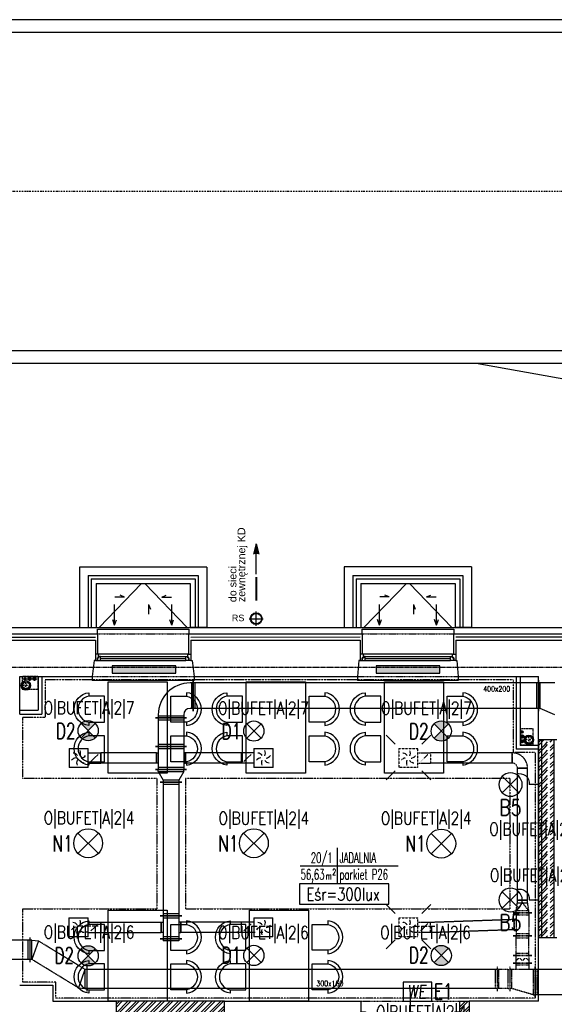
# Model space of a CAD drawing. Header units: inches. Extents: x -281236 to -70395, y 38777 to 102341.
# Tile 100 of 244: x -141611 to -140771, y 51077 to 52624. Entities that reach past the tile are written whole.
import ezdxf
from ezdxf.enums import TextEntityAlignment as Align

# ---------------------------------------------------------------- set-up
doc = ezdxf.new("R2010")
doc.units = ezdxf.units.IN
doc.header["$MEASUREMENT"] = 0
for name, pattern in [('00-inst$0$DASHDOT', [1, 0.5, -0.25, 0, -0.25]), ('CENTER', [2, 1.25, -0.25, 0.25, -0.25]), ('DASHDOT', [1, 0.5, -0.25, 0, -0.25]), ('DASHED', [0.75, 0.5, -0.25]), ('DASHED2', [0.375, 0.25, -0.125]), ('DIVIDE', [31.75, 12.7, -6.35, 0, -6.35, 0, -6.35])]:
    doc.linetypes.add(name, pattern=pattern)
doc.layers.get('0').update_dxf_attribs({"color": 101})
for name, color, linetype in [('Cieniutko', 8, 'Continuous'), ('cokół_widok', 255, 'Continuous'), ('Drz---drzwi', 5, 'Continuous'), ('E-80', 6, 'Continuous'), ('E-90', 6, 'Continuous'), ('E-OPIS-POM', 6, 'Continuous'), ('E35', 6, 'Continuous'), ('E50', 3, 'Continuous'), ('Ele-balustrada', 64, 'Continuous'), ('FLUID-N17-50-ARRGR', 7, 'Continuous'), ('Ins-kan', 54, 'Continuous'), ('Ins-went', 141, 'Continuous'), ('Ins-went-opis', 141, 'Continuous'), ('Ins-wod', 152, 'Continuous'), ('Ins-wod-opis', 155, 'Continuous'), ('Mkd-odpływy', 7, 'Continuous'), ('Okn---okna', 5, 'Continuous'), ('Os-osie glowne', 8, 'CENTER'), ('piony_K_nr', 240, 'Continuous'), ('Pzt-chodniki', 8, 'Continuous'), ('Pzt-drogi-hatch', 253, 'Continuous'), ('Pzt-uksztaltowanie terenu', 7, 'Continuous'), ('Sc-cegla pelna', 32, 'Continuous'), ('Sc-cegla pelna-hatch', 8, 'Continuous'), ('Sc-cegla pustak', 42, 'Continuous'), ('Sc-gazobeton', 45, 'Continuous'), ('Sc-gazobeton-hatch', 8, 'Continuous'), ('Sc-gk', 120, 'Continuous'), ('Sc-izolacja term-obrys', 132, 'Continuous'), ('Sc-izolacja term-styropian', 151, 'STYROPIAN-KA'), ('Sc-nadproza kon', 5, 'DASHED2'), ('studzienki_widok', 52, 'Continuous'), ('Suf-widok', 8, 'Continuous'), ('W-idok', 9, 'Continuous'), ('W-otwor-strop', 126, 'Continuous'), ('Wyp-grzejniki', 56, 'Continuous'), ('Wyp-meble', 155, 'Continuous')]:
    doc.layers.add(name, color=color, linetype=linetype)
doc.styles.add('FDBES', font='simplex.shx')
doc.styles.add('KA wymiar', font='romans.shx', dxfattribs={"width": 0.6})
doc.styles.add('ROMANS', font='romans', dxfattribs={"width": 0.85})
doc.styles.add('tab-bud$0$ROMANS', font='romans', dxfattribs={"width": 0.7})
doc.styles.add('TYTUL2', font='ARIAL.TTF')
doc.linetypes.add('BATTING', pattern='A,0.0001,-0.1,[134,ltypeshp.shx,S=0.1,R=0,X=-0.1,Y=0],-0.2,[134,ltypeshp.shx,S=0.1,R=180,X=0.1,Y=0],-0.1', length=0.4001)
doc.linetypes.add('STYROPIAN-KA', pattern='A,0.0001,-0.1,[135,ltypeshp.shx,S=0.1,R=0,X=-0.1,Y=0],0,[135,ltypeshp.shx,S=0.1,R=180,X=0.1,Y=0],-0.1', length=0.2001)
doc.dimstyles.new('FDBES', dxfattribs={"dimscale": 50, "dimtxt": 4, "dimasz": 2.5, "dimexe": 0.8, "dimexo": 2, "dimgap": 1, "dimtad": 1, "dimdsep": 46, "dimtxsty": 'FDBES', "dimcen": 2.5, "dimclrd": 4, "dimclre": 5, "dimadec": 0, "dimazin": 0, "dimtfac": 1, "dimtmove": 0, "dimatfit": 3, "dimfxl": 0, "dimarcsym": 0})
pattern_1 = [(45, (0, 0), (-6.6291261, 6.6291261), []), (45, (4.419, 0), (-6.6291261, 6.6291261), [])]

# ---------------------------------------------------------------- blocks, each defined once
blk = doc.blocks.new('W029')
for points in [[(-53.8, 76.9), (-59, 76.9, -0.895014), (-7.4, 76.9), (-13, 76.9, 0.825539), (-53.7, 76.9), (-53.7, 52.3), (-13, 52.3), (-13, 76.9)], [(8.4, 76.9), (3.1, 76.9, -0.895014), (54.7, 76.9), (49.2, 76.9, 0.825539), (8.4, 76.9), (8.4, 52.3), (49.2, 52.3), (49.2, 76.9)], [(-53.8, -76.9), (-59, -76.9, 0.895014), (-7.4, -76.9), (-13, -76.9, -0.825539), (-53.7, -76.9), (-53.7, -52.3), (-13, -52.3), (-13, -76.9)], [(8.4, -76.9), (3.1, -76.9, 0.895014), (54.7, -76.9), (49.2, -76.9, -0.825539), (8.4, -76.9), (8.4, -52.3), (49.2, -52.3), (49.2, -76.9)]]:
    blk.add_lwpolyline(points, format="xyb")
at = {"linetype": 'Continuous'}
blk.add_lwpolyline([(-71.5, 46.4), (71.5, 46.4), (71.5, -46.4), (-71.5, -46.4), (-71.5, 46.4)], dxfattribs=at)
blk = doc.blocks.new('pow')
for p, q in [((0, 0.523), (0, -0.523)), ((-1.075, 0), (1.78, 0))]:
    blk.add_line(p, q)
at = {"style": 'KA wymiar', "width": 0.6}
for s, height, p in [('m', 0.21, (-0.333, -0.401)), ('2', 0.18, (-0.139, -0.27))]:
    blk.add_text(s, height=height, dxfattribs=at).set_placement(p)
for tag, p in [('01', (-0.131, 0.084)), ('000.00', (-0.364, -0.401))]:
    blk.add_attdef(tag, text='', height=0.3, dxfattribs=at).set_placement(p, align=Align.RIGHT)
for tag, p in [('POMIESZCZENIE', (0.071, 0.084)), ('POSADZKA', (0.071, -0.401))]:
    blk.add_attdef(tag, p, '', height=0.3, dxfattribs=at)
blk = doc.blocks.new('we')
at = {"layer": 'E35', "ltscale": 0.2}
blk.add_lwpolyline([(45, 30), (0, 30), (0, 0), (45, 0)], close=True, dxfattribs=at)
at = {"layer": 'E35', "ltscale": 0.2, "style": 'ROMANS', "oblique": 5, "width": 0.8}
blk.add_text('WE', height=20, dxfattribs=at).set_placement((21.4, 15), align=Align.MIDDLE_CENTER)
blk = doc.blocks.new('E_WYPUSTL')
at = {"layer": 'E35'}
for p, q in [((0, 0), (0.13, 0)), ((0.271, -0.115), (0.501, 0.115)), ((0.271, 0.115), (0.501, -0.115))]:
    blk.add_line(p, q, dxfattribs=at)
blk.add_circle((0.386, 0), 0.162, dxfattribs=at)
blk.add_arc((0.258, 0.022), 0.13, 67.6831, 189.6652, dxfattribs=at)
blk = doc.blocks.new('_DKGJHF')
at = {"ltscale": 7}
for p, q in [((-21.1, -77), (35.9, -77)), ((-5, -145.5), (-105, -145.5)), ((-5, -147.5), (-105, -147.5))]:
    blk.add_line(p, q, dxfattribs=at)
for points in [[(5, -7.5), (5, 0), (-5, 0), (-5, -7.5)], [(5, -155), (5, -147.5), (-5, -147.5), (-5, -155)]]:
    blk.add_lwpolyline(points, close=True, dxfattribs=at)
for points in [[(-45, -7.5), (-5, -7.5)], [(-5, -147.5), (-5, -7.5)]]:
    blk.add_lwpolyline(points, dxfattribs=at)
for centre, radius, start, end in [((-5, -7.5), 40, 180, 270), ((-5, -147.5), 100, 90, 180)]:
    blk.add_arc(centre, radius, start, end)
blk = doc.blocks.new('rura_spustowa')
at = {"layer": 'Ins-wod', "linetype": 'Continuous'}
for p, q in [((-11.2, 0), (11.2, 0)), ((0, -11.2), (0, 11.2))]:
    blk.add_line(p, q, dxfattribs=at)
at = {"layer": 'Ins-wod', "linetype": 'Continuous', "ltscale": 25}
for radius in [9.25, 8.25]:
    blk.add_circle((0, 0), radius, dxfattribs=at)
blk = doc.blocks.new('ramiak_okna')
at = {"layer": 'Okn---okna'}
for p, q in [((145, 10), (5, 10)), ((8, 6), (142, 6)), ((8, 3), (142, 3)), ((8, 0), (142, 0))]:
    blk.add_line(p, q, dxfattribs=at)
for points in [[(5, 10), (0, 10), (0, 0), (3, 0), (3, 4), (5, 4)], [(8, 6), (5, 6), (5, 4), (3, 4), (3, 0), (5, 0), (8, 0)], [(142, 6), (145, 6), (145, 4), (147, 4), (147, 0), (145, 0), (142, 0)], [(145, 10), (150, 10), (150, 0), (147, 0), (147, 4), (145, 4)]]:
    blk.add_lwpolyline(points, close=True, dxfattribs=at)
blk = doc.blocks.new('grzejnik_100')
at = {"layer": 'Wyp-grzejniki'}
h = blk.add_hatch(dxfattribs=at)
h.set_pattern_fill('DOTS', color=256, scale=0.5, style=0)
h.set_pattern_definition([(0, (-77492.90915, 37823.9399), (0.396875, 0.79375), [0, -0.79375])])
h.paths.add_polyline_path([(0, -100), (12, -100), (12, 0), (0, 0)])
blk.add_lwpolyline([(12, 0), (0, 0), (0, -100), (12, -100)], close=True, dxfattribs=at)
blk = doc.blocks.new('0630_STRZAŁKA')
at = {"ltscale": 0.5}
for points in [[(0, 0), (-3, -8.6)], [(0, 0), (0, -32.4)], [(0, 0), (3, -8.6)]]:
    blk.add_lwpolyline(points, dxfattribs=at)
blk = doc.blocks.new('studzienka_widok')
at = {"layer": 'Ele-balustrada'}
for p, q in [((13.5, -186.5), (13.5, -13.5)), ((13.5, -13.5), (95, -13.5)), ((18.5, -181.5), (18.5, -18.5)), ((18.5, -18.5), (95, -18.5)), ((18.5, -181.5), (95, -181.5)), ((13.5, -186.5), (95, -186.5))]:
    blk.add_line(p, q, dxfattribs=at)
at = {"layer": 'studzienki_widok'}
for p, q in [((0, 0), (0, -200)), ((0, 0), (95, 0)), ((95, 0), (95, -26)), ((26, -174), (26, -26)), ((26, -26), (95, -26)), ((26, -174), (95, -174)), ((95, -200), (95, -174)), ((0, -200), (26, -200)), ((0, -200), (95, -200))]:
    blk.add_line(p, q, dxfattribs=at)
blk = doc.blocks.new('_gslkflhklgj')
at = {"linetype": '00-inst$0$DASHDOT', "ltscale": 5}
for p, q in [((7.5, 0), (-7.5, 0)), ((0, -7.5), (0, 7.5))]:
    blk.add_line(p, q, dxfattribs=at)
for radius in [7.5, 5.5]:
    blk.add_circle((0, 0), radius)
blk = doc.blocks.new('pion_woda')
at = {"layer": 'Ins-wod'}
for p, q in [((3, 0), (-3, 0)), ((0, 3), (0, -3))]:
    blk.add_line(p, q, dxfattribs=at)
for radius in [2.55, 2]:
    blk.add_circle((0, 0), radius, dxfattribs=at)
blk = doc.blocks.new('pion_mały')
at = {"layer": 'Ins-wod'}
for p, q in [((0, 2.1), (0, -2.1)), ((2.1, 0), (-2.1, 0))]:
    blk.add_line(p, q, dxfattribs=at)
for radius in [1.79, 1.4]:
    blk.add_circle((0, 0), radius, dxfattribs=at)
blk = doc.blocks.new('WW_piony')
for name, p in [('pion_mały', (0, 0)), ('pion_woda', (7.2, 0.1)), ('pion_woda', (14.9, 0.1))]:
    blk.add_blockref(name, p)
blk = doc.blocks.new('_vxkdjhgkljhkgjhk')
for q in [(14, 6), (30.2, 0)]:
    blk.add_line((0, 0), q)

msp = doc.modelspace()

# ---------------------------------------------------------------- hatches: boundary and pattern name
at = {"layer": 'E35'}
h = msp.add_hatch(color=256, dxfattribs=at)
edge = h.paths.add_edge_path()
edge.add_arc((-141503.8, 51506.73), 15.88, 225, 315)
edge.add_line((-141492.57, 51495.51), (-141503.8, 51506.73))
edge.add_line((-141503.8, 51506.73), (-141515.02, 51495.51))
edge = h.paths.add_edge_path()
edge.add_arc((-141503.8, 51506.73), 15.88, 45, 135)
edge.add_line((-141515.02, 51517.96), (-141503.8, 51506.73))
edge.add_line((-141503.8, 51506.73), (-141492.57, 51517.96))
h = msp.add_hatch(color=256, dxfattribs=at)
edge = h.paths.add_edge_path()
edge.add_arc((-140949.06, 51506.16), 15.88, 225, 315)
edge.add_line((-140937.83, 51494.93), (-140949.06, 51506.16))
edge.add_line((-140949.06, 51506.16), (-140960.29, 51494.93))
edge = h.paths.add_edge_path()
edge.add_arc((-140949.06, 51506.16), 15.88, 45, 135)
edge.add_line((-140960.29, 51517.39), (-140949.06, 51506.16))
edge.add_line((-140949.06, 51506.16), (-140937.83, 51517.39))
h = msp.add_hatch(color=256, dxfattribs=at)
edge = h.paths.add_edge_path()
edge.add_arc((-141503.8, 51153.03), 15.88, 225, 315)
edge.add_line((-141492.57, 51141.8), (-141503.8, 51153.03))
edge.add_line((-141503.8, 51153.03), (-141515.02, 51141.8))
edge = h.paths.add_edge_path()
edge.add_arc((-141503.8, 51153.03), 15.88, 45, 135)
edge.add_line((-141515.02, 51164.25), (-141503.8, 51153.03))
edge.add_line((-141503.8, 51153.03), (-141492.57, 51164.25))
h = msp.add_hatch(color=256, dxfattribs=at)
edge = h.paths.add_edge_path()
edge.add_arc((-140949.06, 51153.6), 15.88, 225, 315)
edge.add_line((-140937.83, 51142.37), (-140949.06, 51153.6))
edge.add_line((-140949.06, 51153.6), (-140960.29, 51142.37))
edge = h.paths.add_edge_path()
edge.add_arc((-140949.06, 51153.6), 15.88, 45, 135)
edge.add_line((-140960.29, 51164.83), (-140949.06, 51153.6))
edge.add_line((-140949.06, 51153.6), (-140937.83, 51164.83))
at = {"layer": 'Ins-wod'}
msp.add_hatch(color=256, dxfattribs=at).paths.add_polyline_path([(-141235.52, 51784.05), (-141243.86, 51784.05), (-141239.69, 51800.09)])
at = {"layer": 'Sc-cegla pelna-hatch'}
h = msp.add_hatch(dxfattribs=at)
h.set_pattern_fill('ANSI32', color=256, scale=25, style=0)
h.paths.add_polyline_path([(-141289.4, 51056.7), (-141459.4, 51056.7), (-141459.4, 51029.75), (-141444.74, 51029.75), (-141444.74, 51017.77), (-141459.4, 51017.77), (-141459.4, 50991.7), (-141416.08, 50991.7), (-141416.08, 51018.67), (-141379.5, 51018.67), (-141379.5, 50991.7), (-141289.4, 50991.7)])
h.paths.add_polyline_path([(-141289.4, 51081.7), (-141459.4, 51081.7), (-141459.4, 51056.7), (-141289.4, 51056.7)])
h = msp.add_hatch(dxfattribs=at)
h.set_pattern_fill('ANSI32', color=256, scale=25, style=0)
h.paths.add_polyline_path([(-140905.4, 51056.7), (-140920.4, 51056.7), (-140920.4, 51036.7), (-140905.4, 51036.7)])
h.paths.add_polyline_path([(-140905.4, 51081.7), (-140920.4, 51081.7), (-140920.4, 51056.7), (-140905.4, 51056.7)])
at = {"layer": 'Sc-gazobeton-hatch'}
h = msp.add_hatch(dxfattribs=at)
h.set_pattern_fill('ANSI32', color=256, style=0)
h.set_pattern_definition(pattern_1)
h.paths.add_polyline_path([(-140785.92, 51492.7), (-140796.4, 51492.7), (-140796.4, 51181.7), (-140796.4, 51181.7), (-140796.4, 51181.7), (-140785.92, 51181.7)])
h = msp.add_hatch(dxfattribs=at)
h.set_pattern_fill('ANSI32', color=256, style=0)
h.set_pattern_definition(pattern_1)
h.paths.add_polyline_path([(-140781.92, 51492.7), (-140785.92, 51492.7), (-140785.92, 51181.7), (-140781.92, 51181.7)])
h.paths.add_polyline_path([(-140772.4, 51181.7), (-140772.4, 51492.7), (-140777.92, 51492.7), (-140777.92, 51181.7)])

# ---------------------------------------------------------------- linework, layer by layer
at = {"color": 1, "linetype": 'Continuous', "lineweight": -2}
for p, q in [((-141338.64, 51537.2), (-141338.64, 51586.2)), ((-141349.14, 51526.7), (-141398.14, 51526.7)), ((-141350.64, 51471.8), (-141350.64, 51455.8))]:
    msp.add_line(p, q, dxfattribs=at)
at = {"color": 4, "linetype": 'Continuous'}
for p, q in [((-140799.44, 51581.7), (-140799.44, 51541.7)), ((-140796.44, 51586.2), (-140796.44, 51537.2))]:
    msp.add_line(p, q, dxfattribs=at)
at = {"color": 4, "linetype": 'DASHED'}
for p, q in [((-140975.72, 51463.8), (-140981.37, 51458.14)), ((-140975.72, 51463.8), (-140981.37, 51458.14)), ((-140975.72, 51463.8), (-140970.06, 51469.45)), ((-140975.72, 51463.8), (-140970.06, 51469.45)), ((-140975.72, 51197.94), (-140970.06, 51203.6))]:
    msp.add_line(p, q, dxfattribs=at)
at = {"color": 4, "linetype": 'Continuous'}
for points in [[(-140975.72, 51463.55, 0.5, 0.5, 1), (-140975.72, 51464.05, 0.5, 0.5, 1)], [(-140975.72, 51463.55, 0.5, 0.5, 1), (-140975.72, 51464.05, 0.5, 0.5, 1)], [(-140975.72, 51197.69, 0.5, 0.5, 1), (-140975.72, 51198.19, 0.5, 0.5, 1)]]:
    msp.add_lwpolyline(points, format="xyseb", close=True, dxfattribs=at)
at = {"color": 4, "linetype": 'DASHED'}
for centre, start, end in [((-141003.46, 51453.55), 98.19859, 141.80141), ((-141003.46, 51453.55), 98.19859, 141.80141), ((-141010.96, 51461.05), 38.19859, 81.80141), ((-141010.96, 51461.05), 38.19859, 81.80141), ((-141008.22, 51471.3), 338.19859, 21.80141), ((-141008.22, 51471.3), 338.19859, 21.80141), ((-140997.97, 51474.04), 278.19859, 321.80141), ((-140997.97, 51474.04), 278.19859, 321.80141), ((-140993.22, 51456.3), 158.19859, 201.80141), ((-140993.22, 51456.3), 158.19859, 201.80141), ((-140990.47, 51466.54), 218.19859, 261.80141), ((-140990.47, 51466.54), 218.19859, 261.80141), ((-141010.96, 51195.19), 38.19859, 81.80141), ((-141008.22, 51205.44), 338.19859, 21.80141), ((-141003.46, 51187.69), 98.19859, 141.80141), ((-140993.22, 51190.44), 158.19859, 201.80141)]:
    msp.add_arc(centre, 10.61, start, end, dxfattribs=at)
at = {"layer": 'Cieniutko', "linetype": 'Continuous'}
for p, q in [((-141486.57, 51668.82), (-141419.9, 51737.89)), ((-141414.9, 51737.89), (-141348.23, 51668.82)), ((-141070.57, 51668.87), (-141003.9, 51737.94)), ((-140998.9, 51737.94), (-140932.23, 51668.87))]:
    msp.add_line(p, q, dxfattribs=at)
at = {"layer": 'cokół_widok'}
msp.add_line((-142818.93, 51668.7), (-139989.5, 51668.69), dxfattribs=at)
at = {"layer": 'E35'}
for p, q in [((-141515.02, 51517.96), (-141492.57, 51495.51)), ((-141515.02, 51495.51), (-141492.57, 51517.96)), ((-141254.7, 51517.36), (-141232.25, 51494.91)), ((-141254.7, 51494.91), (-141232.25, 51517.36)), ((-140960.29, 51517.39), (-140937.83, 51494.93)), ((-140960.29, 51494.93), (-140937.83, 51517.39)), ((-141487.76, 51345.92), (-141519.84, 51313.84)), ((-141487.76, 51313.84), (-141519.84, 51345.92)), ((-141259.51, 51345.92), (-141227.44, 51313.84)), ((-141259.51, 51313.84), (-141227.44, 51345.92)), ((-140933.02, 51345.32), (-140965.1, 51313.25)), ((-140933.02, 51313.25), (-140965.1, 51345.32)), ((-141515.02, 51141.8), (-141492.57, 51164.25)), ((-141515.02, 51164.25), (-141492.57, 51141.8)), ((-141254.7, 51142.4), (-141232.25, 51164.85)), ((-141254.7, 51164.85), (-141232.25, 51142.4)), ((-140960.29, 51142.37), (-140937.83, 51164.83)), ((-140960.29, 51164.83), (-140937.83, 51142.37))]:
    msp.add_line(p, q, dxfattribs=at)
at = {"layer": 'E35', "linetype": 'Continuous', "ltscale": 0.3}
msp.add_lwpolyline([(-141171.8, 51233.96), (-141031.46, 51233.96), (-141031.46, 51266.24), (-141171.8, 51266.24)], close=True, dxfattribs=at)
at = {"layer": 'E35'}
for centre, radius in [((-141503.8, 51506.73), 15.88), ((-141243.47, 51506.14), 15.88), ((-140949.06, 51506.16), 15.88), ((-141503.8, 51329.88), 22.68), ((-141243.47, 51329.88), 22.68), ((-140949.06, 51329.28), 22.68), ((-141503.8, 51153.03), 15.88), ((-141243.47, 51153.62), 15.88), ((-140949.06, 51153.6), 15.88)]:
    msp.add_circle(centre, radius, dxfattribs=at)
at = {"layer": 'Ins-went'}
for p, q in [((-141338.64, 51581.7), (-141343.64, 51581.7)), ((-141341.64, 51581.7), (-141341.64, 51541.7)), ((-141338.64, 51586.2), (-141338.64, 51537.2)), ((-140796.44, 51581.7), (-141338.64, 51581.7)), ((-141335.64, 51541.7), (-141335.64, 51581.7)), ((-140796.44, 51537.2), (-140796.44, 51586.2)), ((-140793.44, 51581.7), (-140796.44, 51581.7)), ((-140793.44, 51541.7), (-140793.44, 51581.7)), ((-140770.44, 51581.7), (-140793.44, 51581.7)), ((-141338.64, 51541.7), (-141343.64, 51541.7)), ((-140796.44, 51541.7), (-141338.64, 51541.7)), ((-140793.44, 51541.7), (-140796.44, 51541.7)), ((-140770.44, 51531.7), (-140793.44, 51541.7)), ((-141398.14, 51526.7), (-141349.14, 51526.7)), ((-141393.64, 51531.7), (-141393.64, 51526.7)), ((-141353.64, 51529.7), (-141393.64, 51529.7)), ((-141393.64, 51526.7), (-141393.64, 51481.8)), ((-141353.64, 51531.7), (-141353.64, 51526.7)), ((-141353.64, 51526.7), (-141353.64, 51481.8)), ((-141393.64, 51523.7), (-141353.64, 51523.7)), ((-141349.14, 51481.8), (-141398.14, 51481.8)), ((-141398.14, 51481.8), (-141349.14, 51481.8)), ((-141353.64, 51484.8), (-141393.64, 51484.8)), ((-141393.64, 51481.8), (-141393.64, 51445.8)), ((-141353.64, 51481.8), (-141353.64, 51445.8)), ((-141533.89, 51478.89, 2890), (-141533.89, 51448.89, 2890)), ((-141533.89, 51478.89, 2890), (-141503.89, 51478.89, 2890)), ((-141503.89, 51448.89, 2890), (-141503.89, 51478.89, 2890)), ((-141503.89, 51471.89, 2890), (-141483.89, 51471.89, 2890)), ((-141493.89, 51463.89, 2890), (-141499.55, 51458.24, 2890)), ((-141493.89, 51463.89, 2890), (-141488.24, 51469.55, 2890)), ((-141483.89, 51455.89), (-141483.89, 51471.89)), ((-141483.89, 51471.89, 2890), (-141483.89, 51455.89, 2890)), ((-141396.64, 51455.8), (-141396.64, 51471.8)), ((-141396.64, 51471.8), (-141393.64, 51471.8)), ((-141396.64, 51471.8), (-141396.64, 51455.8)), ((-141393.64, 51478.8), (-141353.64, 51478.8)), ((-141350.64, 51471.8), (-141353.64, 51471.8)), ((-141350.64, 51455.8), (-141350.64, 51471.8)), ((-141263.38, 51471.89), (-141263.38, 51455.89)), ((-141243.38, 51471.89, 2890), (-141263.38, 51471.89, 2890)), ((-141253.38, 51463.89, 2890), (-141259.03, 51458.24, 2890)), ((-141253.38, 51463.89, 2890), (-141247.72, 51469.55, 2890)), ((-141243.38, 51478.89, 2890), (-141213.38, 51478.89, 2890)), ((-141243.38, 51478.89, 2890), (-141243.38, 51448.89, 2890)), ((-141213.38, 51448.89, 2890), (-141213.38, 51478.89, 2890)), ((-141503.89, 51448.89, 2890), (-141533.89, 51448.89, 2890)), ((-141503.89, 51455.89, 2890), (-141483.89, 51455.89, 2890)), ((-141393.64, 51455.8), (-141396.64, 51455.8)), ((-141353.64, 51448.8), (-141393.64, 51448.8)), ((-141353.64, 51455.8), (-141350.64, 51455.8)), ((-141243.38, 51455.89, 2890), (-141263.38, 51455.89, 2890)), ((-141213.38, 51448.89, 2890), (-141243.38, 51448.89, 2890)), ((-141349.14, 51445.8), (-141398.14, 51445.8)), ((-141398.14, 51445.8), (-141349.14, 51445.8)), ((-141393.64, 51442.8), (-141393.64, 51445.8)), ((-141393.64, 51442.8), (-141353.64, 51442.8)), ((-141393.64, 51442.8), (-141386.14, 51428.8)), ((-141353.64, 51442.8), (-141361.14, 51428.8)), ((-141353.64, 51442.8), (-141353.64, 51445.8)), ((-141356.64, 51425.8), (-141390.64, 51425.8)), ((-141390.64, 51425.8), (-141356.64, 51425.8)), ((-141361.14, 51428.8), (-141386.14, 51428.8)), ((-141386.14, 51428.8), (-141386.14, 51425.8)), ((-141386.14, 51425.8), (-141386.14, 51215.74)), ((-141386.14, 51422.8), (-141361.14, 51422.8)), ((-141361.14, 51428.8), (-141361.14, 51425.8)), ((-141361.14, 51425.8), (-141361.14, 51215.74)), ((-141361.14, 51218.74), (-141386.14, 51218.74)), ((-141533.94, 51212.69), (-141533.94, 51182.69)), ((-141533.94, 51212.69), (-141503.94, 51212.69)), ((-141503.94, 51182.69), (-141503.94, 51212.69)), ((-141503.94, 51205.69), (-141483.94, 51205.69)), ((-141493.94, 51197.69), (-141488.28, 51203.35)), ((-141483.94, 51189.69), (-141483.94, 51205.69)), ((-141483.94, 51205.69), (-141483.94, 51189.69)), ((-141356.64, 51215.74), (-141390.64, 51215.74)), ((-141390.64, 51215.74), (-141356.64, 51215.74)), ((-141389.14, 51189.74), (-141389.14, 51205.74)), ((-141389.14, 51205.74), (-141386.14, 51205.74)), ((-141389.14, 51205.74), (-141389.14, 51189.74)), ((-141386.14, 51215.74), (-141386.14, 51179.74)), ((-141386.14, 51212.74), (-141361.14, 51212.74)), ((-141361.14, 51215.74), (-141361.14, 51179.74)), ((-141358.14, 51205.74), (-141361.14, 51205.74)), ((-141358.14, 51205.74), (-141358.14, 51189.74)), ((-141358.14, 51189.74), (-141358.14, 51205.74)), ((-141263.43, 51205.69), (-141263.43, 51189.69)), ((-141263.43, 51205.69), (-141263.43, 51189.69)), ((-141243.43, 51205.69, 2890), (-141263.43, 51205.69, 2890)), ((-141253.43, 51197.69, 2890), (-141247.77, 51203.35, 2890)), ((-141243.43, 51212.69, 2890), (-141213.43, 51212.69, 2890)), ((-141243.43, 51212.69, 2890), (-141243.43, 51182.69, 2890)), ((-141213.43, 51182.69, 2890), (-141213.43, 51212.69, 2890)), ((-141503.94, 51189.69), (-141483.94, 51189.69)), ((-141493.94, 51197.69), (-141499.6, 51192.03)), ((-141386.14, 51189.74), (-141389.14, 51189.74)), ((-141361.14, 51189.74), (-141358.14, 51189.74)), ((-141243.43, 51189.69, 2890), (-141263.43, 51189.69, 2890)), ((-141253.43, 51197.69, 2890), (-141259.08, 51192.03, 2890)), ((-141598.43, 51177.41), (-141598.43, 51147.41)), ((-141595.43, 51181.91), (-141595.43, 51142.91)), ((-141592.43, 51147.41), (-141592.43, 51177.41)), ((-141592.43, 51177.41), (-141582.07, 51176.37)), ((-141582.07, 51176.37), (-141592.43, 51147.41)), ((-141503.94, 51182.69), (-141533.94, 51182.69)), ((-141356.64, 51179.74), (-141390.64, 51179.74)), ((-141390.64, 51179.74), (-141356.64, 51179.74)), ((-141361.14, 51182.74), (-141386.14, 51182.74)), ((-141386.14, 51179.74), (-141386.14, 51176.74)), ((-141361.14, 51176.74), (-141386.14, 51176.74)), ((-141361.14, 51179.74), (-141361.14, 51176.74)), ((-141213.43, 51182.69, 2890), (-141243.43, 51182.69, 2890)), ((-141508.83, 51131.7), (-141519.19, 51102.74)), ((-141508.83, 51131.7), (-141508.83, 51101.7)), ((-141505.83, 51136.2), (-141505.83, 51097.2)), ((-141519.19, 51102.74), (-141508.83, 51101.7))]:
    msp.add_line(p, q, dxfattribs=at)
at = {"layer": 'Ins-went', "linetype": 'DASHED', "ltscale": 0.3}
for p, q in [((-141015.72, 51478.8), (-141015.72, 51448.8)), ((-141015.72, 51478.8), (-140985.72, 51478.8)), ((-140985.72, 51448.8), (-140985.72, 51478.8)), ((-140965.72, 51471.8), (-140965.72, 51455.8)), ((-140985.72, 51448.8), (-141015.72, 51448.8)), ((-141015.72, 51212.94), (-141015.72, 51182.94)), ((-141015.72, 51212.94), (-140985.72, 51212.94)), ((-140985.72, 51182.94), (-140985.72, 51212.94)), ((-140965.72, 51189.94), (-140965.72, 51205.94)), ((-140985.72, 51182.94), (-141015.72, 51182.94))]:
    msp.add_line(p, q, dxfattribs=at)
at = {"layer": 'Ins-went', "linetype": 'DASHED', "ltscale": 0.4}
for p, q in [((-140985.72, 51471.8), (-140965.72, 51471.8)), ((-140985.72, 51471.8), (-140965.72, 51471.8)), ((-140837.4, 51471.8), (-140837.4, 51455.8)), ((-140985.72, 51455.8), (-140965.72, 51455.8)), ((-140985.72, 51455.8), (-140965.72, 51455.8)), ((-140829.4, 51447.8), (-140813.4, 51447.8)), ((-140813.4, 51447.8), (-140829.4, 51447.8)), ((-140829.4, 51447.8), (-140813.4, 51447.8)), ((-140831.4, 51223.5), (-140829.4, 51236.5)), ((-140831.4, 51223.5), (-140821.4, 51236.5)), ((-140813.4, 51240.5), (-140829.4, 51240.5)), ((-140829.4, 51240.5), (-140813.4, 51240.5)), ((-140829.4, 51236.5), (-140829.4, 51240.5)), ((-140813.4, 51240.5), (-140829.4, 51240.5)), ((-140829.4, 51236.5), (-140813.4, 51236.5)), ((-140811.4, 51223.5), (-140821.4, 51236.5)), ((-140813.4, 51236.5), (-140813.4, 51240.5)), ((-140811.4, 51223.5), (-140813.4, 51236.5)), ((-140835.9, 51220.5), (-140806.9, 51220.5)), ((-140806.9, 51220.5), (-140835.9, 51220.5)), ((-140811.4, 51223.5), (-140831.4, 51223.5)), ((-140831.4, 51220.5), (-140831.4, 51223.5)), ((-140831.4, 51220.5), (-140831.4, 51184.5)), ((-140831.4, 51217.5), (-140811.4, 51217.5)), ((-140811.4, 51220.5), (-140811.4, 51223.5)), ((-140811.4, 51220.5), (-140811.4, 51184.5)), ((-140985.72, 51205.94), (-140965.72, 51205.94)), ((-140834.4, 51194.5), (-140834.4, 51210.5)), ((-140831.4, 51210.5), (-140834.4, 51210.5)), ((-140834.4, 51210.5), (-140834.4, 51194.5)), ((-140985.72, 51189.94), (-140965.72, 51189.94)), ((-140975.72, 51197.94), (-140981.37, 51192.28)), ((-140834.4, 51194.5), (-140831.4, 51194.5)), ((-140811.4, 51187.5), (-140831.4, 51187.5)), ((-140835.9, 51184.5), (-140806.9, 51184.5)), ((-140806.9, 51184.5), (-140835.9, 51184.5)), ((-140831.4, 51153.7), (-140831.4, 51184.5)), ((-140831.4, 51181.5), (-140811.4, 51181.5)), ((-140811.4, 51153.7), (-140811.4, 51184.5)), ((-140811.4, 51156.7), (-140831.4, 51156.7)), ((-140835.9, 51153.7), (-140806.9, 51153.7)), ((-140806.9, 51153.7), (-140835.9, 51153.7)), ((-140835.9, 51141.7), (-140806.9, 51141.7)), ((-140806.9, 51141.7), (-140835.9, 51141.7)), ((-140831.4, 51141.7), (-140831.4, 51153.7)), ((-140831.4, 51131.7), (-140831.4, 51141.7)), ((-140831.4, 51138.7), (-140811.4, 51138.7)), ((-140828.9, 51147.7), (-140830.67, 51145.93)), ((-140828.9, 51147.7), (-140827.13, 51149.46)), ((-140823.9, 51147.7), (-140825.67, 51149.46)), ((-140823.9, 51147.7), (-140822.13, 51145.93)), ((-140818.9, 51147.7), (-140820.67, 51145.93)), ((-140818.9, 51147.7), (-140817.13, 51149.46)), ((-140813.9, 51147.7), (-140815.67, 51149.46)), ((-140813.9, 51147.7), (-140812.13, 51145.93)), ((-140811.4, 51153.7), (-140811.4, 51141.7)), ((-140811.4, 51141.7), (-140811.4, 51131.7)), ((-140864.4, 51131.7), (-140864.4, 51101.7)), ((-140861.4, 51136.2), (-140861.4, 51097.2)), ((-140858.4, 51131.7), (-140861.4, 51131.7)), ((-140858.4, 51101.7), (-140858.4, 51131.7)), ((-140844.4, 51131.7), (-140858.4, 51131.7)), ((-140844.4, 51131.7), (-140844.4, 51101.7)), ((-140844.4, 51131.7), (-140841.4, 51131.7)), ((-140841.4, 51136.2), (-140841.4, 51097.2)), ((-140801.4, 51131.7), (-140841.4, 51131.7)), ((-140838.4, 51101.7), (-140838.4, 51131.7)), ((-140804.4, 51131.7), (-140804.4, 51091.7)), ((-140801.4, 51087.2), (-140801.4, 51136.2)), ((-140801.4, 51136.2), (-140801.4, 51087.2)), ((-140798.4, 51091.7), (-140798.4, 51131.7)), ((-140858.4, 51101.7), (-140861.4, 51101.7)), ((-140844.4, 51101.7), (-140858.4, 51101.7)), ((-140844.4, 51101.7), (-140841.4, 51101.7)), ((-140838.4, 51101.7), (-140841.4, 51101.7)), ((-140804.4, 51091.7), (-140838.4, 51101.7)), ((-140804.4, 51091.7), (-140801.4, 51091.7))]:
    msp.add_line(p, q, dxfattribs=at)
at = {"layer": 'Ins-went', "linetype": 'DASHED', "ltscale": 0.5}
for p, q in [((-140837.4, 51471.8), (-140965.72, 51471.8)), ((-140837.4, 51455.8), (-140837.4, 51471.8)), ((-140837.4, 51455.8), (-140965.72, 51455.8)), ((-140829.4, 51240.5), (-140829.4, 51447.8)), ((-140813.4, 51240.5), (-140813.4, 51447.8)), ((-141508.83, 51131.7), (-141582.07, 51176.37)), ((-141519.19, 51102.74), (-141592.43, 51147.41)), ((-140861.4, 51131.7), (-141508.83, 51131.7)), ((-140100.1, 51131.7), (-140801.4, 51131.7)), ((-140861.4, 51101.7), (-141508.83, 51101.7)), ((-140100.1, 51091.7), (-140801.4, 51091.7))]:
    msp.add_line(p, q, dxfattribs=at)
at = {"layer": 'Ins-went', "elevation": 2890}
for points in [[(-141493.89, 51463.64, 0.5, 0.5, 1), (-141493.89, 51464.14, 0.5, 0.5, 1)], [(-141253.38, 51464.14, 0.5, 0.5, 1), (-141253.38, 51463.64, 0.5, 0.5, 1)], [(-141253.43, 51197.94, 0.5, 0.5, 1), (-141253.43, 51197.44, 0.5, 0.5, 1)]]:
    msp.add_lwpolyline(points, format="xyseb", close=True, dxfattribs=at)
at = {"layer": 'Ins-went'}
msp.add_lwpolyline([(-141493.94, 51197.44, 0.5, 0.5, 1), (-141493.94, 51197.94, 0.5, 0.5, 1)], format="xyseb", close=True, dxfattribs=at)
at = {"layer": 'Ins-went', "linetype": 'DASHED', "ltscale": 0.5}
for points in [[(-141592.43, 51177.41), (-141698.43, 51177.41)], [(-141592.43, 51147.41), (-141698.43, 51147.41)]]:
    msp.add_lwpolyline(points, dxfattribs=at)
at = {"layer": 'Ins-went', "linetype": 'DASHED', "ltscale": 0.4}
for points in [[(-140828.9, 51147.3, 0.8, 0.8, 1), (-140828.9, 51148.1, 0.8, 0.8, 1)], [(-140823.9, 51147.3, 0.8, 0.8, 1), (-140823.9, 51148.1, 0.8, 0.8, 1)], [(-140818.9, 51147.3, 0.8, 0.8, 1), (-140818.9, 51148.1, 0.8, 0.8, 1)], [(-140813.9, 51147.3, 0.8, 0.8, 1), (-140813.9, 51148.1, 0.8, 0.8, 1)]]:
    msp.add_lwpolyline(points, format="xyseb", close=True, dxfattribs=at)
at = {"layer": 'Ins-went'}
for centre, radius, start, end in [((-141343.64, 51531.7), 50, 90, 180), ((-141343.64, 51531.7), 10, 90, 180), ((-141521.64, 51453.65, 2890), 10.61, 98.19859, 141.80141), ((-141529.14, 51461.15, 2890), 10.61, 38.19859, 81.80141), ((-141526.39, 51471.39, 2890), 10.61, 338.19859, 21.80141), ((-141516.15, 51474.14, 2890), 10.61, 278.19859, 321.80141), ((-141231.12, 51453.65, 2890), 10.61, 98.19859, 141.80141), ((-141238.62, 51461.15, 2890), 10.61, 38.19859, 81.80141), ((-141235.88, 51471.39, 2890), 10.61, 338.19859, 21.80141), ((-141225.63, 51474.14, 2890), 10.61, 278.19859, 321.80141), ((-141511.39, 51456.39, 2890), 10.61, 158.19859, 201.80141), ((-141508.65, 51466.64, 2890), 10.61, 218.19859, 261.80141), ((-141220.88, 51456.39, 2890), 10.61, 158.19859, 201.80141), ((-141218.13, 51466.64, 2890), 10.61, 218.19859, 261.80141), ((-141529.19, 51194.94), 10.61, 38.19859, 81.80141), ((-141526.44, 51205.19), 10.61, 338.19859, 21.80141), ((-141516.2, 51207.93), 10.61, 278.19859, 321.80141), ((-141238.67, 51194.94, 2890), 10.61, 38.19859, 81.80141), ((-141235.93, 51205.19, 2890), 10.61, 338.19859, 21.80141), ((-141225.68, 51207.93, 2890), 10.61, 278.19859, 321.80141), ((-141521.69, 51187.44), 10.61, 98.19859, 141.80141), ((-141511.44, 51190.19), 10.61, 158.19859, 201.80141), ((-141508.7, 51200.43), 10.61, 218.19859, 261.80141), ((-141231.17, 51187.44, 2890), 10.61, 98.19859, 141.80141), ((-141220.93, 51190.19, 2890), 10.61, 158.19859, 201.80141), ((-141218.18, 51200.43, 2890), 10.61, 218.19859, 261.80141)]:
    msp.add_arc(centre, radius, start, end, dxfattribs=at)
at = {"layer": 'Ins-went', "linetype": 'DASHED', "ltscale": 0.4}
for centre, radius, start, end in [((-140837.4, 51447.8), 24, 0, 90), ((-140837.4, 51447.8), 8, 0, 90), ((-140997.97, 51208.18), 10.61, 278.19859, 321.80141), ((-140990.47, 51200.68), 10.61, 218.19859, 261.80141)]:
    msp.add_arc(centre, radius, start, end, dxfattribs=at)
at = {"layer": 'Ins-went'}
for points in [[(-141396.64, 51471.8), (-141483.89, 51471.89)], [(-141263.38, 51471.89), (-141350.64, 51471.8)], [(-141396.64, 51455.8), (-141483.89, 51455.89)], [(-141263.38, 51455.89), (-141350.64, 51455.8)], [(-141483.94, 51205.69), (-141389.14, 51205.74)], [(-141263.43, 51205.69), (-141358.14, 51205.74)], [(-141483.94, 51189.69), (-141389.14, 51189.74)], [(-141263.43, 51189.69), (-141358.14, 51189.74)]]:
    msp.add_spline(points, degree=3, dxfattribs=at)
at = {"layer": 'Ins-went', "linetype": 'DASHED', "ltscale": 0.5}
for points in [[(-140965.72, 51205.94), (-140834.4, 51210.5)], [(-140965.72, 51189.94), (-140834.4, 51194.5)]]:
    msp.add_spline(points, degree=3, dxfattribs=at)
at = {"layer": 'Ins-wod'}
for p, q in [((-141239.69, 51800.09), (-141243.86, 51784.05)), ((-141239.69, 51752.86), (-141239.69, 51800.09)), ((-141239.69, 51800.09), (-141235.52, 51784.05))]:
    msp.add_line(p, q, dxfattribs=at)
at = {"layer": 'Mkd-odpływy', "const_width": 3}
msp.add_lwpolyline([(-141239.69, 51710.74), (-141239.69, 51748.09)], dxfattribs=at)
at = {"layer": 'Os-osie glowne'}
msp.add_lwpolyline([(-143318.47, 51606.7), (-138010.88, 51606.7)], dxfattribs=at)
at = {"layer": 'Pzt-chodniki'}
for p, q in [((-138768.53, 52623.69), (-142703.84, 52623.69)), ((-138768.53, 52603.69), (-142703.84, 52603.69)), ((-139974.38, 52103.69), (-142783.84, 52103.69)), ((-139994.38, 52083.69), (-142336.78, 52083.69))]:
    msp.add_line(p, q, dxfattribs=at)
msp.add_lwpolyline([(-139994.38, 52083.69), (-142783.84, 52083.69, 0.4142136), (-143283.84, 51583.69), (-143283.84, 48673.69)], format="xyb", dxfattribs=at)
at = {"layer": 'Pzt-drogi-hatch', "linetype": 'DASHDOT', "ltscale": 4}
msp.add_lwpolyline([(-137959.87, 50766.42), (-137959.87, 51503.69, 0.4142136), (-138809.87, 52353.69), (-142703.84, 52353.69, 0.4142136), (-143553.84, 51503.69), (-143553.84, 47333.55, 0.4142152), (-142703.83, 46483.55), (-142355.98, 46483.55)], format="xyb", dxfattribs=at)
at = {"layer": 'Pzt-uksztaltowanie terenu'}
msp.add_line((-140348.76, 51986.36), (-140894.38, 52083.69), dxfattribs=at)
at = {"layer": 'Sc-cegla pelna'}
for p, q in [((-141611.4, 51591.7), (-141497.4, 51591.7)), ((-141337.4, 51591.7), (-141080.4, 51591.7)), ((-140922.4, 51591.7), (-140796.4, 51591.7)), ((-141559.4, 51081.7), (-141459.4, 51081.7)), ((-141289.4, 51081.7), (-141075.4, 51081.7)), ((-141075.4, 51081.7), (-141075.4, 51036.7)), ((-140905.4, 51081.7), (-140905.4, 51036.7))]:
    msp.add_line(p, q, dxfattribs=at)
for points in [[(-141772.4, 51648.82), (-141492.4, 51648.86)], [(-141492.4, 51648.86), (-141492.4, 51617.18), (-141494.4, 51617.18), (-141497.4, 51591.69)], [(-141342.4, 51648.88), (-141076.4, 51648.91)], [(-141342.4, 51648.88), (-141342.4, 51617.18), (-141340.4, 51617.18), (-141337.4, 51591.69)], [(-141076.4, 51648.91), (-141076.4, 51617.18), (-141078.4, 51617.18), (-141080.4, 51591.7)], [(-140926.4, 51648.93), (-140666.44, 51648.96)], [(-140926.4, 51648.93), (-140926.4, 51617.18), (-140924.4, 51617.18), (-140922.4, 51591.69)], [(-141611.4, 51532.7), (-141611.4, 51591.7)], [(-140796.4, 51492.7), (-140796.4, 51591.7)], [(-140796.4, 51492.7), (-140767.44, 51492.7)], [(-140796.4, 51081.7), (-140796.4, 51181.7)], [(-140796.4, 51181.7), (-140767.43, 51181.7)], [(-141611.4, 51106.75), (-141559.4, 51106.75), (-141559.4, 51081.7)], [(-141459.4, 50991.72), (-141459.4, 51081.7)], [(-141289.4, 50991.7), (-141289.4, 51081.7)], [(-140796.4, 51081.7), (-140905.4, 51081.7)]]:
    msp.add_lwpolyline(points, dxfattribs=at)
at = {"layer": 'Sc-cegla pustak'}
for q in [(-140920.4, 51036.7), (-140905.4, 51081.7)]:
    msp.add_line((-140920.4, 51081.7), q, dxfattribs=at)
at = {"layer": 'Sc-gazobeton'}
for p, q in [((-140796.4, 51492.7), (-140796.4, 51181.7)), ((-140791.44, 51492.7), (-140791.43, 51181.7)), ((-140772.4, 51492.7), (-140772.4, 51181.7))]:
    msp.add_line(p, q, dxfattribs=at)
msp.add_lwpolyline([(-141289.4, 51081.7), (-141459.4, 51081.7)], dxfattribs=at)
at = {"layer": 'Sc-gk'}
for p, q in [((-141582.53, 51591.7), (-141582.53, 51538.7)), ((-141576.53, 51591.7), (-141576.53, 51532.7)), ((-140831.26, 51591.7), (-140831.26, 51477.7)), ((-140825.26, 51591.7), (-140825.26, 51483.7)), ((-141611.4, 51538.7), (-141582.53, 51538.7)), ((-141611.4, 51532.7), (-141576.53, 51532.7)), ((-140796.4, 51483.7), (-140825.26, 51483.7)), ((-140796.4, 51477.7), (-140831.26, 51477.7))]:
    msp.add_line(p, q, dxfattribs=at)
at = {"layer": 'Sc-izolacja term-obrys'}
for points in [[(-141775.4, 51627.18), (-141775.4, 51658.82), (-141489.4, 51658.86), (-141489.4, 51627.18)], [(-141345.4, 51627.18), (-141345.4, 51658.88), (-141073.4, 51658.91), (-141073.4, 51627.18)], [(-140929.4, 51627.18), (-140929.4, 51658.93), (-140663.44, 51658.96), (-140663.44, 51627.18)], [(-141489.4, 51621.18), (-141489.4, 51617.18)], [(-141345.4, 51617.18), (-141345.4, 51621.18)], [(-141073.4, 51621.18), (-141073.4, 51617.18)], [(-140929.4, 51617.18), (-140929.4, 51621.18)]]:
    msp.add_lwpolyline(points, dxfattribs=at)
at = {"layer": 'Sc-izolacja term-styropian', "linetype": 'BATTING', "ltscale": 0.25}
for points in [[(-141772.4, 51653.82), (-141492.4, 51653.86)], [(-141342.4, 51653.88), (-141076.4, 51653.91)], [(-140926.4, 51653.93), (-140666.44, 51653.96)]]:
    msp.add_lwpolyline(points, dxfattribs=at)
at = {"layer": 'Sc-nadproza kon', "linetype": 'DASHDOT', "ltscale": 0.5}
for p, q in [((-141489.4, 51658.86), (-141345.4, 51658.88)), ((-141073.4, 51658.91), (-140929.4, 51658.93)), ((-141497.4, 51591.7), (-141337.4, 51591.69)), ((-141080.4, 51591.7), (-140922.4, 51591.69))]:
    msp.add_line(p, q, dxfattribs=at)
msp.add_lwpolyline([(-141075.4, 51081.7), (-140920.4, 51081.7)], dxfattribs=at)
at = {"layer": 'Suf-widok', "linetype": 'DIVIDE', "ltscale": 0.02}
for p, q in [((-141571.53, 51586.7), (-141571.53, 51527.7)), ((-140836.26, 51586.7), (-141571.53, 51586.7)), ((-140836.26, 51586.7), (-140836.26, 51472.7)), ((-141606.4, 51527.7), (-141571.53, 51527.7)), ((-141606.4, 51431.76), (-141606.4, 51527.7)), ((-140801.4, 51472.7), (-140836.26, 51472.7)), ((-140801.4, 51472.7), (-140801.4, 51086.7)), ((-141396.14, 51431.76, 2890), (-141606.4, 51431.76, 2890)), ((-141396.14, 51431.76), (-141396.14, 51226.7)), ((-141351.14, 51431.76), (-141351.14, 51226.81)), ((-140841.4, 51431.76, 2890), (-141351.14, 51431.76, 2890)), ((-140841.4, 51431.76), (-140841.4, 51226.81)), ((-141606.4, 51111.75), (-141606.4, 51226.7)), ((-141606.4, 51226.7), (-141396.14, 51226.7)), ((-141351.14, 51226.81, 2890), (-140841.4, 51226.81, 2890)), ((-141351.14, 51226.7), (-141333.33, 51226.7)), ((-141554.4, 51111.75), (-141606.4, 51111.75)), ((-141554.4, 51086.7), (-141554.4, 51111.75)), ((-140801.4, 51086.7), (-141554.4, 51086.7))]:
    msp.add_line(p, q, dxfattribs=at)
at = {"layer": 'W-idok'}
for p, q in [((-141489.4, 51658.86), (-141489.4, 51666.36)), ((-141489.4, 51666.36), (-141345.4, 51666.36)), ((-141345.4, 51666.36), (-141345.4, 51658.88)), ((-141073.4, 51658.91), (-141073.4, 51666.41)), ((-141073.4, 51666.41), (-140929.4, 51666.41)), ((-140929.4, 51666.41), (-140929.4, 51658.93)), ((-140922.4, 51585.7), (-141080.4, 51585.7))]:
    msp.add_line(p, q, dxfattribs=at)
for points in [[(-141497.4, 51591.7), (-141497.4, 51585.76)], [(-141337.4, 51591.69), (-141337.4, 51585.69), (-141497.4, 51585.76)], [(-141080.4, 51591.7), (-141080.4, 51585.7)], [(-140922.4, 51591.7), (-140922.4, 51585.7)]]:
    msp.add_lwpolyline(points, dxfattribs=at)
at = {"layer": 'W-idok', "linetype": 'DASHED', "ltscale": 0.5}
msp.add_lwpolyline([(-140796.4, 51181.7), (-140796.4, 51492.2)], dxfattribs=at)
at = {"layer": 'W-otwor-strop', "linetype": 'DASHED2', "ltscale": 0.3}
for points in [[(-141582.53, 51571.7), (-141582.53, 51591.7), (-141607.53, 51591.7), (-141607.53, 51571.7)], [(-141582.53, 51571.7), (-141582.53, 51591.7), (-141607.53, 51591.7), (-141607.53, 51571.7)], [(-140804.44, 51509.7), (-140824.44, 51509.7), (-140824.44, 51484.7), (-140804.44, 51484.7)]]:
    msp.add_lwpolyline(points, close=True, dxfattribs=at)

# ---------------------------------------------------------------- block references
at = {"rotation": 270}
for name, p in [('studzienka_widok', (-141317.4, 51763.82)), ('studzienka_widok', (-140901.4, 51763.87)), ('WW_piony', (-140821.91, 51504.86))]:
    msp.add_blockref(name, p, dxfattribs=at)
msp.add_blockref('WW_piony', (-141603.15, 51588.07))
at = {"layer": 'Cieniutko', "linetype": 'Continuous', "yscale": 0.5, "zscale": 0.5}
for p, xscale in [((-141446.63, 51716.71), -0.5), ((-141388.17, 51716.71), 0.5), ((-141030.63, 51716.76), -0.5), ((-140972.17, 51716.76), 0.5)]:
    msp.add_blockref('_vxkdjhgkljhkgjhk', p, dxfattribs=dict(at, xscale=xscale))
at = {"layer": 'Cieniutko', "linetype": 'Continuous', "xscale": 0.5, "yscale": 0.5, "zscale": 0.5, "rotation": 270}
for p in [(-141408.88, 51704.74), (-140992.88, 51704.79)]:
    msp.add_blockref('_vxkdjhgkljhkgjhk', p, dxfattribs=at)
at = {"layer": 'Drz---drzwi', "xscale": -1, "rotation": 270}
msp.add_blockref('_DKGJHF', (-140920.4, 51060), dxfattribs=at)
at = {"layer": 'E-OPIS-POM', "xscale": 54, "yscale": 54, "zscale": 54}
msp.add_blockref('pow', (-141112.79, 51294.48), dxfattribs=at).add_auto_attribs({'000.00': '56,63', '01': '20/1', 'POMIESZCZENIE': 'JADALNIA', 'POSADZKA': 'parkiet P26'})
at = {"layer": 'E35', "xscale": -113.4, "yscale": 113.4, "zscale": 113.3999999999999}
for p in [(-140796.4, 51422.08), (-140796.4, 51240.71)]:
    msp.add_blockref('E_WYPUSTL', p, dxfattribs=at)
at = {"layer": 'E50'}
msp.add_blockref('we', (-141008.67, 51081.7), dxfattribs=at)
at = {"layer": 'Ins-kan'}
for p in [(-141601.68, 51577.86), (-140811.44, 51492.39)]:
    msp.add_blockref('_gslkflhklgj', p, dxfattribs=at)
at = {"layer": 'Ins-went-opis', "rotation": 180}
for p in [(-141462.19, 51672.51), (-141046.19, 51672.56)]:
    msp.add_blockref('0630_STRZAŁKA', p, dxfattribs=at)
at = {"layer": 'Ins-went-opis', "xscale": -1, "rotation": 180}
for p in [(-141372.61, 51672.51), (-140956.61, 51672.56)]:
    msp.add_blockref('0630_STRZAŁKA', p, dxfattribs=at)
at = {"layer": 'Ins-wod'}
msp.add_blockref('rura_spustowa', (-141239.84, 51682.66), dxfattribs=at)
at = {"layer": 'Okn---okna'}
for p in [(-141492.4, 51617.18), (-141076.4, 51617.18)]:
    msp.add_blockref('ramiak_okna', p, dxfattribs=at)
at = {"layer": 'Wyp-grzejniki', "rotation": 90}
for p in [(-141466.1, 51596.82), (-141051.1, 51596.82)]:
    msp.add_blockref('grzejnik_100', p, dxfattribs=at)
at = {"layer": 'Wyp-meble', "rotation": 90}
for p in [(-141425.98, 51511.73), (-141208.92, 51511.73), (-140991.86, 51511.73), (-141425.98, 51153.24), (-141203.92, 51153.25)]:
    msp.add_blockref('W029', p, dxfattribs=at)

# ---------------------------------------------------------------- texts
at = {"layer": 'E-80', "style": 'ROMANS', "width": 0.8}
for p in [(-140840.45, 51386.15), (-140840.5, 51205.51)]:
    msp.add_text('B5', height=25, dxfattribs=at).set_placement(p, align=Align.MIDDLE)
at = {"layer": 'E-90', "style": 'ROMANS'}
for s, rotation, width, p in [('O|BUFET|A|2|7', 0, 0.8, (-141502.45, 51541.24)), ('O|BUFET|A|2|7', 0, 0.8, (-141228.54, 51540.64)), ('O|BUFET|A|2|7', 0, 0.8, (-140972.41, 51540.66)), ('O|BUFET|A|2|4', 0, 0.8, (-141502.45, 51368.26)), ('O|BUFET|A|2|4', 0, 0.8, (-141227.85, 51367.66)), ('O|BUFET|A|2|4', 360, 0.8, (-140972.85, 51367.66)), ('Eśr=300lux', 360, 0.75, (-141103.14, 51249.81)), ('O|BUFET|A|2|6', 0, 0.8, (-141502.43, 51188.7)), ('O|BUFET|A|2|6', 0, 0.8, (-141228.52, 51188.1)), ('O|BUFET|A|2|6', 0, 0.8, (-140973.77, 51188.13)), ('O|BUFET|A|2|4', 0, 0.8, (-140980.24, 51063.32))]:
    msp.add_text(s, height=20, rotation=rotation, dxfattribs=dict(at, width=width)).set_placement(p, align=Align.MIDDLE)
at = {"layer": 'E-90', "style": 'ROMANS', "width": 0.8}
for p in [(-140802.37, 51350.7), (-140801.42, 51278.14)]:
    msp.add_text('O|BUFET|A|2|5', height=20, dxfattribs=at).set_placement(p, align=Align.MIDDLE)
at = {"layer": 'E35', "style": 'ROMANS', "width": 0.7}
for s, p in [('D2', (-141539.05, 51506.23)), ('D1', (-141278.73, 51505.63)), ('D2', (-140984.31, 51505.66)), ('N1', (-141543.74, 51329.29)), ('N1', (-141283.42, 51329.29)), ('N1', (-140989.33, 51329.28)), ('D2', (-141541.44, 51153.53)), ('D1', (-141278.73, 51154.13)), ('D2', (-140984.31, 51154.1)), ('E1', (-140945.78, 51096.7))]:
    msp.add_text(s, height=25, dxfattribs=at).set_placement(p, align=Align.MIDDLE)
at = {"layer": 'Ins-went', "style": 'tab-bud$0$ROMANS', "width": 0.7}
for s, p in [('400x200', (-140883.1, 51568.19)), ('300x160', (-141145.31, 51105.46))]:
    msp.add_text(s, height=8.424, dxfattribs=at).set_placement(p)
at = {"layer": 'Ins-wod', "style": 'TYTUL2'}
for s, p in [('zewnętrznej KD', (-141257.07, 51708.73, 0)), ('do sieci ', (-141270.86, 51708.57, 0))]:
    msp.add_text(s, height=12, rotation=90, dxfattribs=at).set_placement(p)
at = {"layer": 'Ins-wod-opis', "style": 'TYTUL2'}
msp.add_text('RS', height=10.212, dxfattribs=at).set_placement((-141268.25, 51683.86), align=Align.MIDDLE)
at = {"layer": 'piony_K_nr', "style": 'TYTUL2'}
for s, p in [('15', (-141607.45, 51574.17, -76.7)), ('17', (-140817.53, 51488.33, -76.7))]:
    msp.add_text(s, height=7, dxfattribs=at).set_placement(p)

# ---------------------------------------------------------------- leaders
at = {"layer": 'FLUID-N17-50-ARRGR'}
for points in [[(-141035.78, 51499.75), (-141021.64, 51485.6)], [(-140965.65, 51499.75), (-140979.8, 51485.6)], [(-141035.78, 51429.62), (-141021.64, 51443.76)], [(-140965.65, 51429.62), (-140979.8, 51443.76)], [(-141035.78, 51233.89), (-141021.64, 51219.75)], [(-140965.65, 51233.89), (-140979.8, 51219.75)], [(-141035.78, 51163.76), (-141021.64, 51177.9)], [(-140965.65, 51163.76), (-140979.8, 51177.9)]]:
    msp.add_leader(points, dimstyle='FDBES', override={"dimscale": 2, "dimclrd": 5}, dxfattribs=at)

doc.saveas('drawing.dxf')
